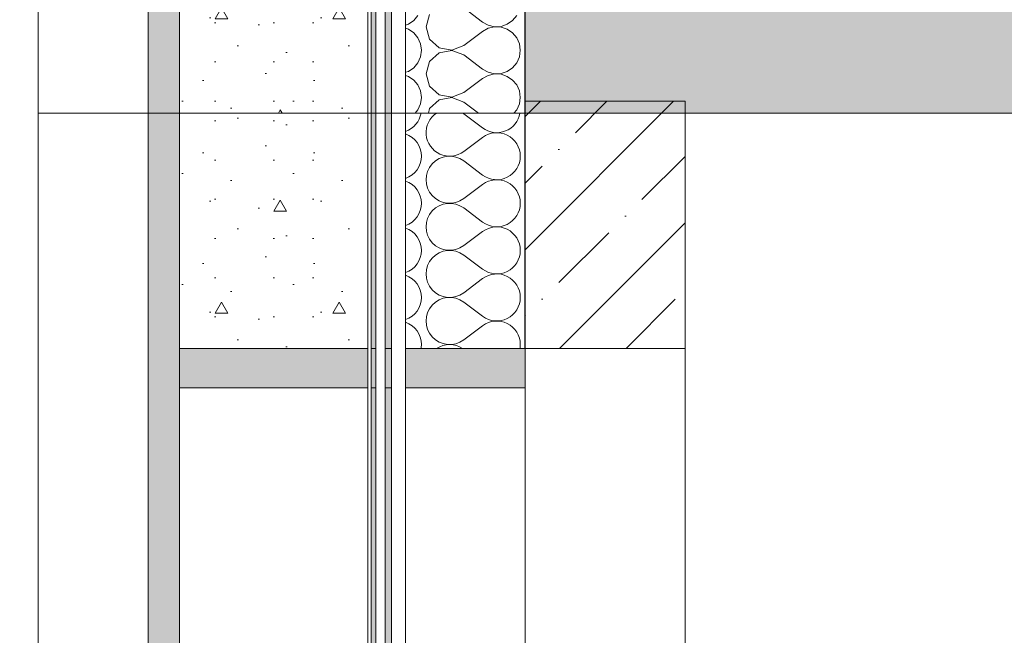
# Model space of a CAD drawing. Header units: millimetres. Extents: x -7244646 to -5701154, y 5723682 to 6071635.
# Tile 143 of 256: x -6402454 to -6401200, y 5777544 to 5778328. Entities that reach past the tile are written whole.
import ezdxf

# ---------------------------------------------------------------- set-up
doc = ezdxf.new("R2010")
doc.units = ezdxf.units.MM
doc.header["$MEASUREMENT"] = 0
doc.set_wipeout_variables(frame=1)
doc.linetypes.add('Wipeout_Contour', pattern=[1000, 0, -1000])
for name, color, linetype, lineweight in [('0_Ном._пера__1', 7, 'Continuous', 0), ('0_Ном._пера__2', 8, 'Continuous', 15), ('0_Ном._пера__21', 7, 'Continuous', 5), ('АР-Чертеж-Размеры.АР_Ном._пера__1', 7, 'Continuous', 0)]:
    doc.layers.add(name, color=color, linetype=linetype, lineweight=lineweight)
doc.layers.add('0_Ном._пера__166', color=7, linetype='Continuous', lineweight=5, true_color=0x97cbff)
doc.layers.add('АР-Чертеж-Размеры.АР', color=7, linetype='Continuous')
doc.styles.add('РЎР“Р•РќР•Р\xa0Р\x98Р\xa0_РЎРўР\x98Р›Р¬_2', font='arial.ttf')
doc.dimstyles.new('СГЕНЕРИР_СТИЛЬ__1', dxfattribs={"dimtxt": 500, "dimasz": 237.5, "dimexe": 0.18, "dimexo": 43263.067461, "dimgap": 0, "dimtad": 1, "dimlfac": 0.001, "dimzin": 0, "dimdsep": 46, "dimtxsty": 'РЎР“Р•РќР•Р\xa0Р\x98Р\xa0_РЎРўР\x98Р›Р¬_2', "dimblk": 'ARROWHEAD_6', "dimblk1": 'ARROWHEAD_6', "dimblk2": 'ARROWHEAD_6', "dimcen": 0.09, "dimclrd": 7, "dimclre": 7, "dimclrt": 7, "dimadec": 0, "dimazin": 0, "dimtfac": 1, "dimtdec": 4, "dimtmove": 2, "dimatfit": 3, "dimfxl": 1, "dimtolj": 1, "dimtzin": 0, "dimarcsym": 0})
doc.dimstyles.new('СГЕНЕРИР_СТИЛЬ__4', dxfattribs={"dimtxt": 270.000005, "dimasz": 237.5, "dimexe": 0.18, "dimexo": 300000, "dimgap": 0, "dimtad": 1, "dimlfac": 0.001, "dimzin": 0, "dimdsep": 46, "dimtxsty": 'РЎР“Р•РќР•Р\xa0Р\x98Р\xa0_РЎРўР\x98Р›Р¬_2', "dimblk": 'ARROWHEAD_6', "dimblk1": 'ARROWHEAD_6', "dimblk2": 'ARROWHEAD_6', "dimcen": 0.09, "dimclrd": 7, "dimclre": 7, "dimclrt": 7, "dimadec": 0, "dimazin": 0, "dimtfac": 1, "dimtdec": 4, "dimtmove": 0, "dimatfit": 3, "dimfxl": 1, "dimtolj": 1, "dimtzin": 0, "dimarcsym": 0})
doc.dimstyles.new('СГЕНЕРИР_СТИЛЬ__5', dxfattribs={"dimtxt": 500, "dimasz": 237.5, "dimexe": 0.18, "dimexo": 300000, "dimgap": 0, "dimtad": 1, "dimlfac": 0.001, "dimzin": 0, "dimdsep": 46, "dimtxsty": 'РЎР“Р•РќР•Р\xa0Р\x98Р\xa0_РЎРўР\x98Р›Р¬_2', "dimblk": 'ARROWHEAD_6', "dimblk1": 'ARROWHEAD_6', "dimblk2": 'ARROWHEAD_6', "dimcen": 0.09, "dimclrd": 7, "dimclre": 7, "dimclrt": 7, "dimadec": 0, "dimazin": 0, "dimtfac": 1, "dimtdec": 4, "dimtmove": 0, "dimatfit": 3, "dimfxl": 1, "dimtolj": 1, "dimtzin": 0, "dimarcsym": 0})
pattern_1 = [(45, (-7387333.12, 5739809.18), (-84.852814, 84.852814), []), (45, (-7387375.54, 5739851.61), (-84.852814, 84.852814), [90, -30, 0, -30])]

# ---------------------------------------------------------------- blocks, each defined once
blk = doc.blocks.new('*D52', base_point=(-7387333.1, 5739809.2))
at = {"layer": 'АР-Чертеж-Размеры.АР_Ном._пера__1', "color": 7, "linetype": 'Continuous', "lineweight": 0, "transparency": 16777216}
for p, q in [((-6411439.3, 5858499.2), (-6411439.3, 5858686.7)), ((-6411314.3, 5858374.2), (-6411564.3, 5858624.2)), ((-6388218.7, 5858499.2), (-6411673.7, 5858499.2)), ((-6411439.3, 5738589.2), (-6411439.3, 5858499.2)), ((-6411564.3, 5738714.2), (-6411314.3, 5738464.2)), ((-6411204.9, 5738589.2), (-6411673.7, 5738589.2)), ((-6411439.3, 5738401.7), (-6411439.3, 5738589.2))]:
    blk.add_line(p, q, dxfattribs=at)
at = {"layer": 'АР-Чертеж-Размеры.АР_Ном._пера__1', "color": 7, "lineweight": 0, "transparency": 16777216, "insert": (-6411889.3, 5853972.3), "char_height": 500, "attachment_point": 7, "rotation": 90, "style": 'РЎР“Р•РќР•Р\xa0Р\x98Р\xa0_РЎРўР\x98Р›Р¬_2'}
blk.add_mtext('\\A1;{\\pql;\\fArial|b0|i0|c204|p0;\\W1.000000;119,91}', dxfattribs=at)
blk = doc.blocks.new('ARROWHEAD_6')
at = {"color": 0, "linetype": 'Continuous', "lineweight": 0}
for p, q in [((-0.5, -0.5), (0.5, 0.5)), ((0, 0), (-1, 0))]:
    blk.add_line(p, q, dxfattribs=at)
blk = doc.blocks.new('*D97', base_point=(-7387333.1, 5739809.2))
at = {"layer": 'АР-Чертеж-Размеры.АР_Ном._пера__1', "color": 7, "linetype": 'Continuous', "lineweight": 0, "transparency": 16777216}
for p, q in [((-6403170.5, 5778034.2), (-6402920.5, 5777784.2)), ((-6402811.1, 5777909.2), (-6403279.9, 5777909.2)), ((-6403045.5, 5775959.2), (-6403045.5, 5777909.2)), ((-6403170.5, 5776084.2), (-6402920.5, 5775834.2)), ((-6402811.1, 5775959.2), (-6403279.9, 5775959.2))]:
    blk.add_line(p, q, dxfattribs=at)
at = {"layer": 'АР-Чертеж-Размеры.АР_Ном._пера__1', "color": 7, "lineweight": 0, "transparency": 16777216, "insert": (-6403099.5, 5776573.8), "char_height": 270, "attachment_point": 7, "rotation": 90, "style": 'РЎР“Р•РќР•Р\xa0Р\x98Р\xa0_РЎРўР\x98Р›Р¬_2'}
blk.add_mtext('\\A1;{\\pql;\\fArial|b0|i0|c204|p0;\\W1.000000;1,95}', dxfattribs=at)
blk = doc.blocks.new('*D98', base_point=(-7387333.1, 5739809.2))
at = {"layer": 'АР-Чертеж-Размеры.АР_Ном._пера__1', "color": 7, "linetype": 'Continuous', "lineweight": 0, "transparency": 16777216}
for p, q in [((-6403170.5, 5779234.2), (-6402920.5, 5778984.2)), ((-6402811.1, 5779109.2), (-6403279.9, 5779109.2)), ((-6403045.5, 5777909.2), (-6403045.5, 5779109.2)), ((-6403170.5, 5778034.2), (-6402920.5, 5777784.2)), ((-6402811.1, 5777909.2), (-6403279.9, 5777909.2))]:
    blk.add_line(p, q, dxfattribs=at)
at = {"layer": 'АР-Чертеж-Размеры.АР_Ном._пера__1', "color": 7, "lineweight": 0, "transparency": 16777216, "insert": (-6403099.5, 5778148.8), "char_height": 270, "attachment_point": 7, "rotation": 90, "style": 'РЎР“Р•РќР•Р\xa0Р\x98Р\xa0_РЎРўР\x98Р›Р¬_2'}
blk.add_mtext('\\A1;{\\pql;\\fArial|b0|i0|c204|p0;\\W1.000000;1,20}', dxfattribs=at)
blk = doc.blocks.new('*D146', base_point=(-7387333.1, 5739809.2))
at = {"layer": '0_Ном._пера__1', "color": 7, "linetype": 'Continuous', "lineweight": 0, "transparency": 16777216}
for p, q in [((-6410533.6, 5853209.2), (-6410533.6, 5853396.7)), ((-6410408.6, 5853084.2), (-6410658.6, 5853334.2)), ((-6410299.2, 5853209.2), (-6410767.9, 5853209.2)), ((-6410533.6, 5743109.2), (-6410533.6, 5853209.2)), ((-6410658.6, 5743234.2), (-6410408.6, 5742984.2)), ((-6410299.2, 5743109.2), (-6410767.9, 5743109.2)), ((-6410533.6, 5742921.7), (-6410533.6, 5743109.2))]:
    blk.add_line(p, q, dxfattribs=at)
at = {"layer": '0_Ном._пера__1', "color": 7, "lineweight": 0, "transparency": 16777216, "insert": (-6410633.6, 5797136), "char_height": 500, "attachment_point": 7, "rotation": 90, "style": 'РЎР“Р•РќР•Р\xa0Р\x98Р\xa0_РЎРўР\x98Р›Р¬_2'}
blk.add_mtext('\\A1;{\\pql;\\fArial|b0|i0|c204|p0;\\W1.000000;110,10}', dxfattribs=at)
blk = doc.blocks.new('*X278', base_point=(-7387333.1, 5739809.2))
at = {"layer": '0_Ном._пера__1', "color": 7, "linetype": 'Continuous', "lineweight": 0}
for p, q in [((-6401888.6, 5778208.2), (-6401864.6, 5778190.2)), ((-6401888.6, 5778160.2), (-6401864.6, 5778178.2)), ((-6401888.6, 5778148.2), (-6401864.6, 5778130.2)), ((-6401888.6, 5778100.2), (-6401864.6, 5778118.2)), ((-6401888.6, 5778088.2), (-6401864.6, 5778070.2)), ((-6401888.6, 5778040.2), (-6401864.6, 5778058.2)), ((-6401888.6, 5778028.2), (-6401864.6, 5778010.2)), ((-6401888.6, 5777980.2), (-6401864.6, 5777998.2)), ((-6401888.6, 5777968.2), (-6401864.6, 5777950.2)), ((-6401888.6, 5777920.2), (-6401864.6, 5777938.2))]:
    blk.add_line(p, q, dxfattribs=at)
for centre, start, end in [((-6401972.6, 5778214.2), 289.2776, 350.4059), ((-6401906.6, 5778184.2), 123.5573, 306.8699), ((-6401906.6, 5778184.2), 53.1301, 56.4427), ((-6401846.6, 5778214.2), 233.1301, 350.4059), ((-6401846.6, 5778154.2), 0, 126.8699), ((-6401972.6, 5778154.2), 0, 70.7224), ((-6401972.6, 5778154.2), 289.2776, 0), ((-6401906.6, 5778124.2), 53.1301, 306.8699), ((-6401846.6, 5778154.2), 233.1301, 0), ((-6401972.6, 5778094.2), 0, 70.7224), ((-6401846.6, 5778094.2), 0, 126.8699), ((-6401972.6, 5778094.2), 289.2776, 0), ((-6401906.6, 5778064.2), 53.1301, 306.8699), ((-6401846.6, 5778094.2), 233.1301, 0), ((-6401972.6, 5778034.2), 0, 70.7224), ((-6401846.6, 5778034.2), 0, 126.8699), ((-6401972.6, 5778034.2), 289.2776, 0), ((-6401906.6, 5778004.2), 53.1301, 306.8699), ((-6401846.6, 5778034.2), 233.1301, 0), ((-6401972.6, 5777974.2), 0, 70.7224), ((-6401846.6, 5777974.2), 0, 126.8699), ((-6401972.6, 5777974.2), 289.2776, 0), ((-6401906.6, 5777944.2), 53.1301, 306.8699), ((-6401846.6, 5777974.2), 233.1301, 0), ((-6401972.6, 5777914.2), 0, 70.7224), ((-6401846.6, 5777914.2), 0, 126.8699), ((-6401972.6, 5777914.2), 350.4072, 0), ((-6401906.6, 5777884.2), 56.4449, 123.5551), ((-6401846.6, 5777914.2), 350.4072, 0)]:
    blk.add_arc(centre, 30, start, end, dxfattribs=at)
blk = doc.blocks.new('Штриховка_67_3', base_point=(-7387333.1, 5739809.2))
at = {"color": 254, "linetype": 'Wipeout_Contour', "lineweight": 0, "ltscale": 34495244.95088485}
blk.add_wipeout([(-6401810.6, 5778209.2), (-6401962.7, 5778209.2), (-6401962.7, 5777909.2), (-6401810.6, 5777909.2)], dxfattribs=at)
at = {"layer": '0_Ном._пера__1', "color": 7, "linetype": 'Continuous', "lineweight": 0, "flags": 128}
blk.add_lwpolyline([(-6401810.6, 5778209.2), (-6401810.6, 5777909.2), (-6401962.7, 5777909.2), (-6401962.7, 5778209.2)], close=True, dxfattribs=at)
at = {"layer": '0_Ном._пера__1', "color": 7, "linetype": 'Continuous', "lineweight": 0}
blk.add_blockref('*X278', (-7387333.1, 5739809.2), dxfattribs=at)
blk = doc.blocks.new('*X288', base_point=(-7387333.1, 5739809.2))
at = {"layer": '0_Ном._пера__1', "color": 7, "linetype": 'Continuous', "lineweight": 0}
for p, q in [((-6401932.1, 5778335), (-6401936.6, 5778319.2)), ((-6401888.6, 5778343.2), (-6401864.6, 5778325.2)), ((-6401962.7, 5778321.2), (-6401959.2, 5778322.3)), ((-6401959.2, 5778322.3), (-6401952.3, 5778327)), ((-6401952.3, 5778327), (-6401947.1, 5778333.4)), ((-6401864.6, 5778325.2), (-6401857.3, 5778321.2)), ((-6401857.3, 5778321.2), (-6401849.3, 5778319.3)), ((-6401841, 5778319.7), (-6401833.2, 5778322.3)), ((-6401833.2, 5778322.3), (-6401826.3, 5778327)), ((-6401826.3, 5778327), (-6401821.1, 5778333.4)), ((-6401959.2, 5778316), (-6401962.7, 5778317.2)), ((-6401952.3, 5778311.3), (-6401959.2, 5778316)), ((-6401947.1, 5778305), (-6401952.3, 5778311.3)), ((-6401936.6, 5778319.2), (-6401932.1, 5778303.4)), ((-6401888.6, 5778295.2), (-6401864.6, 5778313.2)), ((-6401857.3, 5778317.2), (-6401864.6, 5778313.2)), ((-6401849.3, 5778319.1), (-6401857.3, 5778317.2)), ((-6401849.3, 5778319.3), (-6401841, 5778319.7)), ((-6401841, 5778318.7), (-6401849.3, 5778319.1)), ((-6401833.2, 5778316), (-6401841, 5778318.7)), ((-6401826.3, 5778311.3), (-6401833.2, 5778316)), ((-6401821.1, 5778305), (-6401826.3, 5778311.3)), ((-6401943.7, 5778297.4), (-6401947.1, 5778305)), ((-6401942.6, 5778289.2), (-6401943.7, 5778297.4)), ((-6401932.1, 5778303.4), (-6401920, 5778292.3)), ((-6401817.7, 5778297.4), (-6401821.1, 5778305)), ((-6401816.6, 5778289.2), (-6401817.7, 5778297.4)), ((-6401943.7, 5778281), (-6401942.6, 5778289.2)), ((-6401920, 5778286), (-6401932.1, 5778275)), ((-6401920, 5778292.3), (-6401903.9, 5778289.3)), ((-6401903.9, 5778289.1), (-6401920, 5778286)), ((-6401903.9, 5778289.3), (-6401888.6, 5778295.2)), ((-6401888.6, 5778283.2), (-6401903.9, 5778289.1)), ((-6401817.7, 5778281), (-6401816.6, 5778289.2)), ((-6401952.3, 5778267), (-6401947.1, 5778273.4)), ((-6401947.1, 5778273.4), (-6401943.7, 5778281)), ((-6401932.1, 5778275), (-6401936.6, 5778259.2)), ((-6401888.6, 5778283.2), (-6401864.6, 5778265.2)), ((-6401826.3, 5778267), (-6401821.1, 5778273.4)), ((-6401821.1, 5778273.4), (-6401817.7, 5778281)), ((-6401962.7, 5778261.2), (-6401959.2, 5778262.3)), ((-6401959.2, 5778262.3), (-6401952.3, 5778267)), ((-6401936.6, 5778259.2), (-6401932.1, 5778243.4)), ((-6401864.6, 5778265.2), (-6401857.3, 5778261.2)), ((-6401857.3, 5778261.2), (-6401849.3, 5778259.3)), ((-6401849.3, 5778259.1), (-6401857.3, 5778257.2)), ((-6401849.3, 5778259.3), (-6401841, 5778259.7)), ((-6401841, 5778258.7), (-6401849.3, 5778259.1)), ((-6401841, 5778259.7), (-6401833.2, 5778262.3)), ((-6401833.2, 5778256), (-6401841, 5778258.7)), ((-6401833.2, 5778262.3), (-6401826.3, 5778267)), ((-6401959.2, 5778256), (-6401962.7, 5778257.2)), ((-6401952.3, 5778251.3), (-6401959.2, 5778256)), ((-6401947.1, 5778245), (-6401952.3, 5778251.3)), ((-6401888.6, 5778235.2), (-6401864.6, 5778253.2)), ((-6401857.3, 5778257.2), (-6401864.6, 5778253.2)), ((-6401826.3, 5778251.3), (-6401833.2, 5778256)), ((-6401821.1, 5778245), (-6401826.3, 5778251.3)), ((-6401943.7, 5778237.4), (-6401947.1, 5778245)), ((-6401942.6, 5778229.2), (-6401943.7, 5778237.4)), ((-6401932.1, 5778243.4), (-6401920, 5778232.3)), ((-6401903.9, 5778229.3), (-6401888.6, 5778235.2)), ((-6401817.7, 5778237.4), (-6401821.1, 5778245)), ((-6401816.6, 5778229.2), (-6401817.7, 5778237.4)), ((-6401947.1, 5778213.4), (-6401943.7, 5778221)), ((-6401943.7, 5778221), (-6401942.6, 5778229.2)), ((-6401920, 5778226), (-6401932.1, 5778215)), ((-6401920, 5778232.3), (-6401903.9, 5778229.3)), ((-6401903.9, 5778229.1), (-6401920, 5778226)), ((-6401888.6, 5778223.2), (-6401903.9, 5778229.1)), ((-6401888.6, 5778223.2), (-6401869.9, 5778209.2)), ((-6401821.1, 5778213.4), (-6401817.7, 5778221)), ((-6401817.7, 5778221), (-6401816.6, 5778229.2)), ((-6401950.6, 5778209.2), (-6401947.1, 5778213.4)), ((-6401932.1, 5778215), (-6401933.7, 5778209.2)), ((-6401824.6, 5778209.2), (-6401821.1, 5778213.4))]:
    blk.add_line(p, q, dxfattribs=at)
blk = doc.blocks.new('Штриховка_72_3', base_point=(-7387333.1, 5739809.2))
at = {"color": 254, "linetype": 'Wipeout_Contour', "lineweight": 0, "ltscale": 34496826.24515019}
blk.add_wipeout([(-6401810.6, 5779089.2), (-6401962.7, 5779089.2), (-6401962.7, 5778209.2), (-6401810.6, 5778209.2)], dxfattribs=at)
at = {"layer": '0_Ном._пера__1', "color": 7, "linetype": 'Continuous', "lineweight": 0, "flags": 128}
blk.add_lwpolyline([(-6401810.6, 5779089.2), (-6401810.6, 5778209.2), (-6401962.7, 5778209.2), (-6401962.7, 5779089.2)], close=True, dxfattribs=at)
at = {"layer": '0_Ном._пера__1', "color": 7, "linetype": 'Continuous', "lineweight": 0}
blk.add_blockref('*X288', (-7387333.1, 5739809.2), dxfattribs=at)

msp = doc.modelspace()

# ---------------------------------------------------------------- hatches: boundary and pattern name
at = {"layer": '0_Ном._пера__1', "linetype": 'Continuous', "lineweight": 0, "true_color": 0x000000}
for points in [[(-6402000.673, 5775059.18), (-6402000.673, 5778209.18), (-6402006.673, 5778209.18), (-6402006.673, 5775059.18)], [(-6402010.673, 5777909.181), (-6402010.673, 5777859.181), (-6402250.673, 5777859.181), (-6402250.673, 5777909.181)], [(-6401810.577, 5777909.181), (-6401810.577, 5777859.181), (-6402010.673, 5777859.181), (-6402010.673, 5777909.181)]]:
    msp.add_hatch(color=18, dxfattribs=at).paths.add_polyline_path(points)

# ---------------------------------------------------------------- linework, layer by layer
at = {"layer": '0_Ном._пера__1', "color": 7, "linetype": 'Continuous', "lineweight": 0, "flags": 128}
for points in [[(-6402000.673, 5775059.18), (-6402000.673, 5778209.18), (-6402006.673, 5778209.18), (-6402006.673, 5775059.18)], [(-6402010.673, 5777909.181), (-6402010.673, 5777859.181), (-6402250.673, 5777859.181), (-6402250.673, 5777909.181)], [(-6401810.577, 5777909.181), (-6401810.577, 5777859.181), (-6402010.673, 5777859.181), (-6402010.673, 5777909.181)]]:
    msp.add_lwpolyline(points, close=True, dxfattribs=at)

# ---------------------------------------------------------------- dimensions: what is measured, and where the dimension line sits
at = {"color": 7, "linetype": 'Continuous', "lineweight": 0}
dim = msp.add_linear_dim(base=(-6410533.559, 5853209.181), p1=(-6406170.064, 5743109.18), p2=(-6401574.763, 5853209.181), angle=90, dimstyle='СГЕНЕРИР_СТИЛЬ__5', dxfattribs=at)
dim.commit()
dim.dimension.update_dxf_attribs({"geometry": '*D146', "text_midpoint": (-6410883.559, 5798163.771), "dimtype": 160, "text_rotation": 90})
at = {"layer": 'АР-Чертеж-Размеры.АР', "color": 7, "linetype": 'Continuous', "lineweight": 0}
for base, p1, p2, dimstyle, picture, middle in [((-6411439.299, 5858499.18), (-6410669.971, 5738589.18), (-6383892.346, 5858499.18), 'СГЕНЕРИР_СТИЛЬ__1', '*D52', (-6412139.299, 5855000.125)), ((-6403045.484, 5779109.18), (-6401606.707, 5777909.181), (-6401574.773, 5779109.18), 'СГЕНЕРИР_СТИЛЬ__4', '*D98', (-6403234.484, 5778498.375)), ((-6403045.484, 5777909.181), (-6401574.773, 5775959.18), (-6401606.707, 5777909.181), 'СГЕНЕРИР_СТИЛЬ__4', '*D97', (-6403234.484, 5776923.375))]:
    dim = msp.add_linear_dim(base=base, p1=p1, p2=p2, angle=90, dimstyle=dimstyle, dxfattribs=at)
    dim.commit()
    dim.dimension.update_dxf_attribs({"geometry": picture, "text_midpoint": middle, "dimtype": 160, "text_rotation": 90})

# ---------------------------------------------------------------- next in the draw order: wipeouts: each hides what was drawn before it
at = {"color": 254, "linetype": 'Wipeout_Contour', "lineweight": 0, "ltscale": 34491679.02332515}
msp.add_wipeout([(-6401962.673, 5775059.18), (-6401962.673, 5778209.18), (-6401980.673, 5778209.18), (-6401980.673, 5775059.18)], dxfattribs=at)

# ---------------------------------------------------------------- next in the draw order: hatches: boundary and pattern name
at = {"layer": '0_Ном._пера__1', "linetype": 'Continuous', "lineweight": 0, "true_color": 0x000000}
msp.add_hatch(color=18, dxfattribs=at).paths.add_polyline_path([(-6401980.673, 5775059.18), (-6401980.673, 5778209.18), (-6401988.673, 5778209.18), (-6401988.673, 5775059.18)])

# ---------------------------------------------------------------- next in the draw order: linework, layer by layer
at = {"layer": '0_Ном._пера__1', "color": 7, "linetype": 'Continuous', "lineweight": 0, "flags": 128}
for points in [[(-6401980.673, 5775059.18), (-6401980.673, 5778209.18), (-6401988.673, 5778209.18), (-6401988.673, 5775059.18)], [(-6401962.673, 5775059.18), (-6401962.673, 5778209.18), (-6401980.673, 5778209.18), (-6401980.673, 5775059.18)]]:
    msp.add_lwpolyline(points, close=True, dxfattribs=at)

# ---------------------------------------------------------------- next in the draw order: block references
at = {"layer": '0_Ном._пера__1', "color": 7, "linetype": 'Continuous', "lineweight": 0}
msp.add_blockref('Штриховка_67_3', (-7387333.115, 5739809.18), dxfattribs=at)

# ---------------------------------------------------------------- next in the draw order: wipeouts: each hides what was drawn before it
at = {"color": 254, "linetype": 'Wipeout_Contour', "lineweight": 0, "ltscale": 34491747.32754818}
msp.add_wipeout([(-6401988.673, 5775059.18), (-6401988.673, 5778209.18), (-6402000.673, 5778209.18), (-6402000.673, 5775059.18)], dxfattribs=at)

# ---------------------------------------------------------------- next in the draw order: linework, layer by layer
at = {"layer": '0_Ном._пера__1', "color": 7, "linetype": 'Continuous', "lineweight": 0, "flags": 128}
msp.add_lwpolyline([(-6401988.673, 5775059.18), (-6401988.673, 5778209.18), (-6402000.673, 5778209.18), (-6402000.673, 5775059.18)], close=True, dxfattribs=at)

# ---------------------------------------------------------------- next in the draw order: wipeouts: each hides what was drawn before it
at = {"color": 254, "linetype": 'Wipeout_Contour', "lineweight": 0, "ltscale": 34500121.23622528}
msp.add_wipeout([(-6401962.673, 5778209.18), (-6401962.673, 5781359.18), (-6401980.673, 5781359.18), (-6401980.673, 5778209.18)], dxfattribs=at)
at = {"color": 254, "linetype": 'Wipeout_Contour', "lineweight": 0, "ltscale": 34491741.82499909}
msp.add_wipeout([(-6401606.707, 5777909.181), (-6401606.707, 5775989.18), (-6401810.577, 5775989.18), (-6401810.577, 5777909.181)], dxfattribs=at)

# ---------------------------------------------------------------- next in the draw order: hatches: boundary and pattern name
at = {"layer": '0_Ном._пера__1', "linetype": 'Continuous', "lineweight": 0, "true_color": 0x000000}
msp.add_hatch(color=18, dxfattribs=at).paths.add_polyline_path([(-6401980.673, 5778209.18), (-6401980.673, 5781359.18), (-6401988.673, 5781359.18), (-6401988.673, 5778209.18)])

# ---------------------------------------------------------------- next in the draw order: linework, layer by layer
at = {"layer": '0_Ном._пера__1', "color": 7, "linetype": 'Continuous', "lineweight": 0, "flags": 128}
for points in [[(-6401980.673, 5778209.18), (-6401980.673, 5781359.18), (-6401988.673, 5781359.18), (-6401988.673, 5778209.18)], [(-6401962.673, 5778209.18), (-6401962.673, 5781359.18), (-6401980.673, 5781359.18), (-6401980.673, 5778209.18)], [(-6401606.707, 5777909.181), (-6401606.707, 5775989.18), (-6401810.577, 5775989.18), (-6401810.577, 5777909.181)]]:
    msp.add_lwpolyline(points, close=True, dxfattribs=at)

# ---------------------------------------------------------------- next in the draw order: wipeouts: each hides what was drawn before it
at = {"color": 254, "linetype": 'Wipeout_Contour', "lineweight": 0, "ltscale": 34491788.90408494}
msp.add_wipeout([(-6402006.673, 5775059.18), (-6402006.673, 5778209.18), (-6402010.673, 5778209.18), (-6402010.673, 5775059.18)], dxfattribs=at)

# ---------------------------------------------------------------- next in the draw order: linework, layer by layer
at = {"layer": '0_Ном._пера__1', "color": 7, "linetype": 'Continuous', "lineweight": 0, "flags": 128}
msp.add_lwpolyline([(-6402006.673, 5775059.18), (-6402006.673, 5778209.18), (-6402010.673, 5778209.18), (-6402010.673, 5775059.18)], close=True, dxfattribs=at)

# ---------------------------------------------------------------- next in the draw order: block references
at = {"layer": '0_Ном._пера__1', "color": 7, "linetype": 'Continuous', "lineweight": 0}
msp.add_blockref('Штриховка_72_3', (-7387333.115, 5739809.18), dxfattribs=at)

# ---------------------------------------------------------------- next in the draw order: hatches: boundary and pattern name
at = {"layer": '0_Ном._пера__1', "linetype": 'Continuous', "lineweight": 0}
h = msp.add_hatch(dxfattribs=at)
h.set_pattern_fill('ЖЕЛЕЗОБЕТОН__PROJECT__0003', style=0, pattern_type=2)
h.set_pattern_definition(pattern_1)
h.paths.add_polyline_path([(-6391597.134, 5778209.18), (-6391597.134, 5778409.18), (-6401810.577, 5778409.18), (-6401810.577, 5778209.18)])
h = msp.add_hatch(dxfattribs=at)
h.set_pattern_fill('ЖЕЛЕЗОБЕТОН__PROJECT__0003', style=0, pattern_type=2)
h.set_pattern_definition(pattern_1)
h.paths.add_polyline_path([(-6401606.707, 5778224.18), (-6401810.577, 5778224.18), (-6401810.577, 5777909.181), (-6401606.707, 5777909.181)])

# ---------------------------------------------------------------- next in the draw order: linework, layer by layer
at = {"layer": '0_Ном._пера__21', "color": 7, "linetype": 'Continuous', "lineweight": 5, "flags": 128}
for points in [[(-6391597.134, 5778209.18), (-6391597.134, 5778409.18), (-6401810.577, 5778409.18), (-6401810.577, 5778209.18)], [(-6401606.707, 5778224.18), (-6401810.577, 5778224.18), (-6401810.577, 5777909.181), (-6401606.707, 5777909.181)]]:
    msp.add_lwpolyline(points, close=True, dxfattribs=at)

# ---------------------------------------------------------------- next in the draw order: wipeouts: each hides what was drawn before it
at = {"color": 254, "linetype": 'Wipeout_Contour', "lineweight": 0, "ltscale": 34492928.11545753}
msp.add_wipeout([(-6402010.673, 5775989.18), (-6402010.673, 5777859.181), (-6402250.673, 5777859.181), (-6402250.673, 5775989.18)], dxfattribs=at)

# ---------------------------------------------------------------- next in the draw order: hatches: boundary and pattern name
at = {"layer": '0_Ном._пера__166', "linetype": 'Continuous', "lineweight": 0, "true_color": 0x0f1419}
msp.add_hatch(color=168, dxfattribs=at).paths.add_polyline_path([(-6402250.673, 5775059.18), (-6402250.673, 5778209.18), (-6402290.673, 5778209.18), (-6402290.673, 5775059.18)])

# ---------------------------------------------------------------- next in the draw order: linework, layer by layer
at = {"layer": '0_Ном._пера__1', "color": 7, "linetype": 'Continuous', "lineweight": 0, "flags": 128}
for points in [[(-6402250.673, 5775059.18), (-6402250.673, 5778209.18), (-6402290.673, 5778209.18), (-6402290.673, 5775059.18)], [(-6402010.673, 5775989.18), (-6402010.673, 5777859.181), (-6402250.673, 5777859.181), (-6402250.673, 5775989.18)]]:
    msp.add_lwpolyline(points, close=True, dxfattribs=at)

# ---------------------------------------------------------------- next in the draw order: wipeouts: each hides what was drawn before it
at = {"color": 254, "linetype": 'Wipeout_Contour', "lineweight": 0, "ltscale": 34492834.27103208}
msp.add_wipeout([(-6402290.673, 5775059.18), (-6402290.673, 5778209.18), (-6402430.673, 5778209.18), (-6402430.673, 5775059.18)], dxfattribs=at)
at = {"color": 254, "linetype": 'Wipeout_Contour', "lineweight": 0, "ltscale": 34495969.63361872}
msp.add_wipeout([(-6402250.673, 5777909.181), (-6402010.673, 5777909.181), (-6402010.673, 5778209.18), (-6402250.673, 5778209.18)], dxfattribs=at)

# ---------------------------------------------------------------- next in the draw order: hatches: boundary and pattern name
at = {"layer": '0_Ном._пера__1', "linetype": 'Continuous', "lineweight": 0, "true_color": 0x000000}
msp.add_hatch(color=18, dxfattribs=at).paths.add_polyline_path([(-6402000.673, 5778209.18), (-6402000.673, 5781359.18), (-6402006.673, 5781359.18), (-6402006.673, 5778209.18)])
at = {"layer": '0_Ном._пера__166', "linetype": 'Continuous', "lineweight": 0, "true_color": 0x0f1419}
msp.add_hatch(color=168, dxfattribs=at).paths.add_polyline_path([(-6402250.673, 5778209.18), (-6402250.673, 5781359.18), (-6402290.673, 5781359.18), (-6402290.673, 5778209.18)])
at = {"layer": '0_Ном._пера__2', "linetype": 'Continuous', "lineweight": 15}
h = msp.add_hatch(dxfattribs=at)
h.set_pattern_fill('01_ЦП_СТЯЖКА_1_20_0003', color=8, style=0, pattern_type=2)
h.set_pattern_definition([(0, (-6402130.67, 5777824.18), (0, 259.8), [16.25, -133.75]), (0, (-6402055.67, 5777954.08), (0, 259.8), [16.25, -133.75]), (60, (-6402130.67, 5777824.18), (-225, 129.9), [16.25, -133.75]), (60, (-6401980.67, 5777824.18), (-225, 129.9), [16.25, -133.75]), (120, (-6402114.42, 5777824.18), (225, 129.9), [16.25, -133.75]), (120, (-6401964.42, 5777824.18), (225, 129.9), [16.25, -133.75]), (0, (-6402130.673, 5777849.18), (0, 50), [0, -50, 0, -75]), (45, (-6402105.673, 5777849.18), (-35.3553, 35.3553), [0, -37.5, 0, -62.5])])
h.paths.add_polyline_path([(-6402250.673, 5777909.181), (-6402010.673, 5777909.181), (-6402010.673, 5778209.18), (-6402250.673, 5778209.18)])

# ---------------------------------------------------------------- next in the draw order: linework, layer by layer
at = {"layer": '0_Ном._пера__1', "color": 7, "linetype": 'Continuous', "lineweight": 0, "flags": 128}
for points in [[(-6402250.673, 5778209.18), (-6402250.673, 5781359.18), (-6402290.673, 5781359.18), (-6402290.673, 5778209.18)], [(-6402000.673, 5778209.18), (-6402000.673, 5781359.18), (-6402006.673, 5781359.18), (-6402006.673, 5778209.18)], [(-6402290.673, 5775059.18), (-6402290.673, 5778209.18), (-6402430.673, 5778209.18), (-6402430.673, 5775059.18)], [(-6402250.673, 5777909.181), (-6402010.673, 5777909.181), (-6402010.673, 5778209.18), (-6402250.673, 5778209.18)]]:
    msp.add_lwpolyline(points, close=True, dxfattribs=at)

# ---------------------------------------------------------------- next in the draw order: wipeouts: each hides what was drawn before it
at = {"color": 254, "linetype": 'Wipeout_Contour', "lineweight": 0, "ltscale": 34501276.20125175}
msp.add_wipeout([(-6402290.673, 5778209.18), (-6402290.673, 5781359.18), (-6402430.673, 5781359.18), (-6402430.673, 5778209.18)], dxfattribs=at)
at = {"color": 254, "linetype": 'Wipeout_Contour', "lineweight": 0, "ltscale": 34500189.52373423}
msp.add_wipeout([(-6401988.673, 5778209.18), (-6401988.673, 5781359.18), (-6402000.673, 5781359.18), (-6402000.673, 5778209.18)], dxfattribs=at)

# ---------------------------------------------------------------- next in the draw order: linework, layer by layer
at = {"layer": '0_Ном._пера__1', "color": 7, "linetype": 'Continuous', "lineweight": 0, "flags": 128}
for points in [[(-6402290.673, 5778209.18), (-6402290.673, 5781359.18), (-6402430.673, 5781359.18), (-6402430.673, 5778209.18)], [(-6401988.673, 5778209.18), (-6401988.673, 5781359.18), (-6402000.673, 5781359.18), (-6402000.673, 5778209.18)]]:
    msp.add_lwpolyline(points, close=True, dxfattribs=at)

# ---------------------------------------------------------------- next in the draw order: wipeouts: each hides what was drawn before it
at = {"color": 254, "linetype": 'Wipeout_Contour', "lineweight": 0, "ltscale": 34500231.09009723}
msp.add_wipeout([(-6402006.673, 5778209.18), (-6402006.673, 5781359.18), (-6402010.673, 5781359.18), (-6402010.673, 5778209.18)], dxfattribs=at)

# ---------------------------------------------------------------- next in the draw order: linework, layer by layer
at = {"layer": '0_Ном._пера__1', "color": 7, "linetype": 'Continuous', "lineweight": 0, "flags": 128}
msp.add_lwpolyline([(-6402006.673, 5778209.18), (-6402006.673, 5781359.18), (-6402010.673, 5781359.18), (-6402010.673, 5778209.18)], close=True, dxfattribs=at)

# ---------------------------------------------------------------- next in the draw order: wipeouts: each hides what was drawn before it
at = {"color": 254, "linetype": 'Wipeout_Contour', "lineweight": 0, "ltscale": 34497550.894667}
msp.add_wipeout([(-6402250.673, 5778209.18), (-6402010.673, 5778209.18), (-6402010.673, 5779089.18), (-6402250.673, 5779089.18)], dxfattribs=at)

# ---------------------------------------------------------------- next in the draw order: hatches: boundary and pattern name
at = {"layer": '0_Ном._пера__2', "linetype": 'Continuous', "lineweight": 15}
h = msp.add_hatch(dxfattribs=at)
h.set_pattern_fill('01_ЦП_СТЯЖКА_1_20_0003', color=8, style=0, pattern_type=2)
h.set_pattern_definition([(0, (-6402130.67, 5778199.18), (0, 259.81), [16.25, -133.75]), (0, (-6402055.67, 5778329.08), (0, 259.81), [16.25, -133.75]), (60, (-6402130.67, 5778199.18), (-225, 129.904), [16.25, -133.75]), (60, (-6401980.67, 5778199.18), (-225, 129.904), [16.25, -133.75]), (120, (-6402114.42, 5778199.18), (225, 129.904), [16.25, -133.75]), (120, (-6401964.42, 5778199.18), (225, 129.904), [16.25, -133.75]), (0, (-6402130.673, 5778224.18), (0, 50), [0, -50, 0, -75]), (45, (-6402105.673, 5778224.18), (-35.3553, 35.3553), [0, -37.5, 0, -62.5])])
h.paths.add_polyline_path([(-6402250.673, 5778209.18), (-6402010.673, 5778209.18), (-6402010.673, 5779089.18), (-6402250.673, 5779089.18)])

# ---------------------------------------------------------------- next in the draw order: linework, layer by layer
at = {"layer": '0_Ном._пера__1', "color": 7, "linetype": 'Continuous', "lineweight": 0, "flags": 128}
msp.add_lwpolyline([(-6402250.673, 5778209.18), (-6402010.673, 5778209.18), (-6402010.673, 5779089.18), (-6402250.673, 5779089.18)], close=True, dxfattribs=at)

doc.saveas('drawing.dxf')
